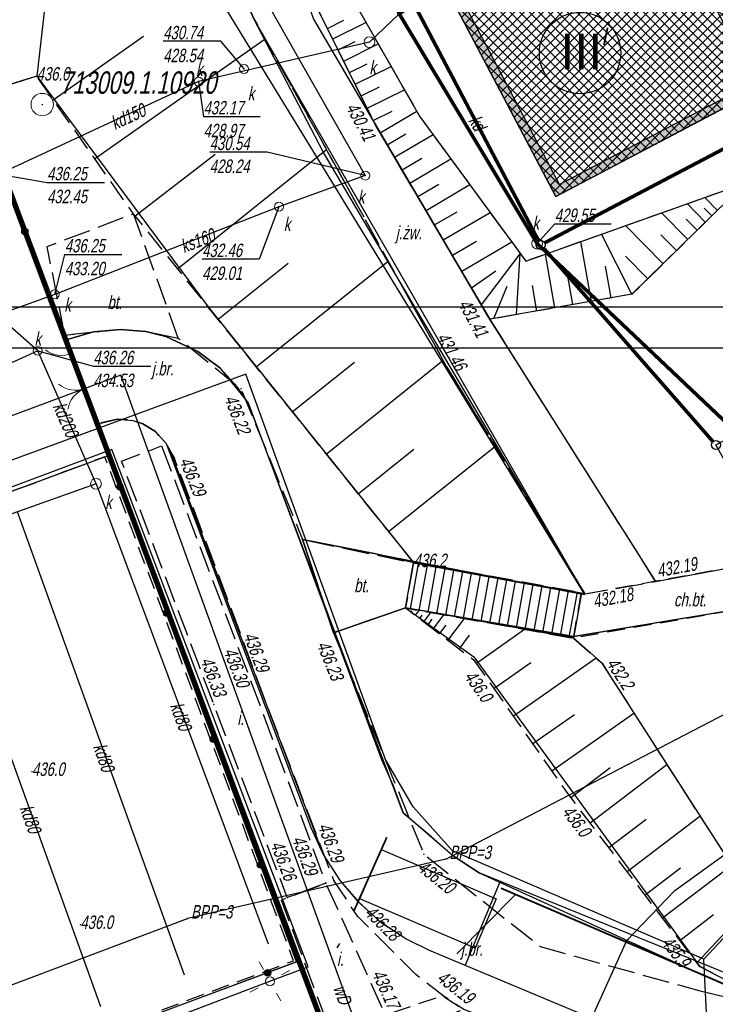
# Model space of a CAD drawing. Header units: metres. Extents: x 7409830 to 7410585, y 5569753 to 5570192.
# Tile 11 of 34: x 7410257 to 7410296, y 5569961 to 5570016. Entities that reach past the tile are written whole.
import ezdxf

# ---------------------------------------------------------------- set-up
doc = ezdxf.new("R2010")
doc.units = ezdxf.units.M
doc.header["$MEASUREMENT"] = 0
for name, pattern in [('1.5_0.5', [2, 1.5, -0.5]), ('mz1.0_0.5', [1.5, 1, -0.5]), ('mz1.25_0.5', [1.75, 1.25, -0.5])]:
    doc.linetypes.add(name, pattern=pattern)
doc.layers.get('0').update_dxf_attribs({"color": 8})
for name, color, linetype in [('0 PZT - BUDYNEK OBJĘTY OPRACOWANIEM HATCH', 8, 'Continuous'), ('0 PZT - SKARPY', 8, 'Continuous'), ('121-Punkt osnowy szczegółowej', 8, 'Continuous'), ('121-Punkt osnowy szczegółowej-Atr103', 8, 'Continuous'), ('203-Punkt załamania granicy działki nie stabilizowany', 8, 'Continuous'), ('219-Linia granicy', 8, 'Continuous'), ('312-Budynek (powierzchnia)', 8, 'Continuous'), ('312-Numer ewidencyjny budynku-Atr124', 8, 'Continuous'), ('_01_PZT - demontaże i rozbiórki', 8, 'Continuous'), ('_BPP3-5', 8, 'Continuous'), ('_Kan-deszczowa', 8, 'KANSAN_LINE'), ('_MAPA', 8, 'Continuous'), ('brama (linia)', 8, 'Continuous'), ('brama (linia) - symbol', 8, 'Continuous'), ('chodnik (powierzchnia)', 8, 'Continuous'), ('chodnik (powierzchnia)-Atr17', 8, 'Continuous'), ('furtka (linia)', 8, 'Continuous'), ('furtka (linia) - symbol', 8, 'Continuous'), ('Granica', 8, 'Continuous'), ('jezdnia (powierzchnia)', 8, 'Continuous'), ('jezdnia (powierzchnia)-Atr17', 8, 'Continuous'), ('latarnia na słupie lub maszcie (punkt)', 8, 'Continuous'), ('mapa krzyze', 8, 'Continuous'), ('Obrys', 8, 'Continuous'), ('ogrodzenie trwałe (linia)', 8, 'Continuous'), ('plac (powierzchnia)', 8, 'Continuous'), ('plac (powierzchnia)-Atr17', 8, 'Continuous'), ('plac sportowy (powierzchnia)', 8, 'Continuous'), ('przewód elektroenergetyczny (linia)', 8, 'Continuous'), ('przewód kanalizacyjny (linia)', 8, 'Continuous'), ('przewód kanalizacyjny (linia)-Atr1', 8, 'Continuous'), ('przewód wodociągowy (linia)', 8, 'Continuous'), ('przewód wodociągowy (linia)-Atr1', 8, 'Continuous'), ('punkt o określonej wysokości (sieć kanalizacyjna)', 8, 'Continuous'), ('punkt o określonej wysokości (sieć kanalizacyjna)-Atr2', 8, 'Continuous'), ('punkt o określonej wysokości (sieć kanalizacyjna)-Atr3', 8, 'Continuous'), ('punkt wysokościowy naturalny', 8, 'Continuous'), ('punkt wysokościowy naturalny-Atr2', 8, 'Continuous'), ('punkt wysokościowy sztuczny', 8, 'Continuous'), ('punkt wysokościowy sztuczny-Atr2', 8, 'Continuous'), ('schody w ciągu komunikacyjnym', 8, 'Continuous'), ('skarpa nieumocniona (powierzchnia)', 8, 'Continuous'), ('studzienka okrągła - przewód kanalizacyjny (punkt)', 8, 'Continuous'), ('studzienka okrągła - przewód kanalizacyjny (punkt)-Atr17', 8, 'Continuous'), ('słup (punkt)', 8, 'Continuous')]:
    doc.layers.add(name, color=color, linetype=linetype)
doc.styles.add('ARIAL', font='tahoma.ttf')
doc.styles.get("Standard").update_dxf_attribs({"font": 'arial.ttf'})
doc.styles.add('Style-WORKING_1250 I 0.20944', font='WORKING_1250.shx', dxfattribs={"oblique": 12})
doc.linetypes.add('KANSAN_LINE', pattern='A,0.5,-0.2,["KS",ARIAL,S=0.1,R=0,X=-0.1,Y=-0.05],-0.25', length=0.95)

# ---------------------------------------------------------------- blocks, each defined once
blk = doc.blocks.new('203_1')
at = {"layer": '203-Punkt załamania granicy działki nie stabilizowany', "linetype": 'Continuous', "lineweight": 13}
h = blk.add_hatch(color=96, dxfattribs=at)
edge = h.paths.add_edge_path()
edge.add_arc((0, 0), 0.45, 0, 360)
blk = doc.blocks.new('121_1')
at = {"layer": '121-Punkt osnowy szczegółowej', "linetype": 'Continuous', "lineweight": 13}
h = blk.add_hatch(color=7, dxfattribs=at)
edge = h.paths.add_edge_path()
edge.add_arc((0, 0), 0.45, 0, 360)
at = {"layer": '121-Punkt osnowy szczegółowej', "color": 7, "linetype": 'Continuous', "lineweight": 13}
blk.add_circle((0, 0), 6.25, dxfattribs=at)
blk = doc.blocks.new('506_1')
at = {"layer": 'punkt o określonej wysokości (sieć kanalizacyjna)', "color": 36, "linetype": 'Continuous', "lineweight": 13}
blk.add_circle((0, 0), 3, dxfattribs=at)
blk = doc.blocks.new('506_3')
at = {"layer": 'studzienka okrągła - przewód kanalizacyjny (punkt)', "color": 36, "linetype": 'Continuous', "lineweight": 13}
blk.add_circle((0, 0), 3, dxfattribs=at)
blk = doc.blocks.new('515_2')
at = {"layer": 'latarnia na słupie lub maszcie (punkt)', "color": 7, "linetype": 'Continuous', "lineweight": 13}
for p, q in [((0, 7.5), (0, 12.5)), ((7.5, 0), (12.5, 0)), ((-12.5, 0), (-7.5, 0)), ((0, -12.5), (0, -7.5))]:
    blk.add_line(p, q, dxfattribs=at)
blk = doc.blocks.new('510_1')
at = {"layer": 'słup (punkt)', "color": 7, "linetype": 'Continuous', "lineweight": 13}
blk.add_circle((0, 0), 2.5, dxfattribs=at)
blk = doc.blocks.new('US15_2')
at = {"layer": 'studzienka okrągła - przewód kanalizacyjny (punkt)', "color": 36, "linetype": 'Continuous', "lineweight": 13}
blk.add_circle((0, 0), 2.5, dxfattribs=at)
blk = doc.blocks.new('PW01_1')
at = {"layer": 'punkt o określonej wysokości (sieć kanalizacyjna)', "linetype": 'Continuous', "lineweight": 13}
h = blk.add_hatch(color=36, dxfattribs=at)
edge = h.paths.add_edge_path()
edge.add_arc((0, 0), 0.45, 0, 360)
blk = doc.blocks.new('OK02_2')
at = {"layer": 'brama (linia) - symbol', "color": 7, "linetype": 'Continuous', "lineweight": 13}
for centre, start, end in [((-15, 0), 0, 60), ((15, 0), 120, 180)]:
    blk.add_arc(centre, 15, start, end, dxfattribs=at)
blk = doc.blocks.new('OK04_3')
at = {"layer": 'furtka (linia) - symbol', "color": 7, "linetype": 'Continuous', "lineweight": 13}
blk.add_arc((15, 0.01), 15, 120, 180, dxfattribs=at)
blk = doc.blocks.new('PW01_2')
at = {"layer": 'punkt wysokościowy naturalny', "linetype": 'Continuous', "lineweight": 13}
h = blk.add_hatch(color=7, dxfattribs=at)
edge = h.paths.add_edge_path()
edge.add_arc((0, 0), 0.45, 0, 360)
blk = doc.blocks.new('PW02_1')
at = {"layer": 'punkt wysokościowy sztuczny', "linetype": 'Continuous', "lineweight": 13}
h = blk.add_hatch(color=7, dxfattribs=at)
edge = h.paths.add_edge_path()
edge.add_arc((0, 0), 0.45, 0, 360)
blk = doc.blocks.new('140_2')
at = {"layer": '_BPP3-5', "linetype": 'Continuous', "lineweight": 0}
h = blk.add_hatch(color=1, dxfattribs=at)
edge = h.paths.add_edge_path()
edge.add_arc((0, 0), 0.045, 0, 360)
blk = doc.blocks.new('A$C92b4fa8d')
at = {"layer": 'ogrodzenie trwałe (linia)', "linetype": 'Continuous'}
h = blk.add_hatch(color=256, dxfattribs=at)
edge = h.paths.add_edge_path()
edge.add_arc((57.317, 54.2), 0.175, 0, 360)
h = blk.add_hatch(color=256, dxfattribs=at)
edge = h.paths.add_edge_path()
edge.add_arc((62.632, 39.939), 0.175, 0, 360)
h = blk.add_hatch(color=256, dxfattribs=at)
edge = h.paths.add_edge_path()
edge.add_arc((65.226, 32.902), 0.175, 0, 360)
h = blk.add_hatch(color=256, dxfattribs=at)
edge = h.paths.add_edge_path()
edge.add_arc((67.828, 25.868), 0.175, 0, 360)
h = blk.add_hatch(color=256, dxfattribs=at)
edge = h.paths.add_edge_path()
edge.add_arc((70.457, 18.844), 0.175, 0, 360)
h = blk.add_hatch(color=256, dxfattribs=at)
edge = h.paths.add_edge_path()
edge.add_arc((70.859, 12.835), 0.175, 0, 360)
at = {"layer": '219-Linia granicy', "linetype": 'Continuous', "flags": 128}
for points in [[(80.81, 19.18), (136.04, 47.91)], [(80.81, 19.18), (66.39, 15.86)], [(43.77, 7.32), (66.39, 15.86)]]:
    blk.add_lwpolyline(points, dxfattribs=at)
at = {"layer": '312-Budynek (powierzchnia)', "linetype": 'Continuous', "flags": 128}
for points in [[(80.74, 67.93), (86.94, 56.15)], [(86.94, 56.15), (98.25, 62.12)]]:
    blk.add_lwpolyline(points, dxfattribs=at)
at = {"layer": 'brama (linia)', "linetype": 'Continuous', "flags": 128}
blk.add_lwpolyline([(61.4, 43.48), (59.95, 47.39)], dxfattribs=at)
at = {"layer": 'chodnik (powierzchnia)', "linetype": 'mz1.0_0.5', "flags": 128}
for points in [[(87.92, 31.51), (88.37, 34.03), (88.56, 33.98), (92.53, 34.7), (99.42, 35.95), (96.89, 40.59), (98.57, 41.46), (102.2, 34.65), (101.68, 34.37), (100.65, 33.71), (87.92, 31.51)], [(27.7, -9.31), (16.26, -13.59), (15.89, -12.57), (26.92, -8.41), (41.35, -3.03), (44.03, -2.12), (55.35, 2.15), (65.45, 5.89), (74.44, 9.34), (77.42, 10.49), (80.63, 11.56), (81.8, 10.78), (65.79, 4.83), (55.66, 1.07), (44.23, -3.21), (41.57, -4.16), (27.7, -9.31)]]:
    blk.add_lwpolyline(points, close=True, dxfattribs=at)
at = {"layer": 'furtka (linia)', "linetype": 'Continuous', "flags": 128}
blk.add_lwpolyline([(59.95, 47.39), (59.53, 48.42)], dxfattribs=at)
at = {"layer": 'jezdnia (powierzchnia)', "linetype": '1.5_0.5', "flags": 128}
for points in [[(70.09, 80.48), (63.46, 78.66), (66.27, 74.88), (70.1, 66.07), (80.85, 46.65), (88.56, 33.98), (92.51, 34.67), (83.27, 49.3), (76.87, 60.16), (72.72, 68.52), (73.76, 69.68), (73.06, 71.08), (71.69, 70.3), (69.13, 78.22), (69.27, 79.32), (70.09, 80.48)], [(94.92, 11.84), (101.62, 10.29), (102.58, 10.34), (101.7, 6.31), (100.68, 5.45), (96.6, 6.21), (93.49, 6.96), (90.98, 7.54), (81.8, 10.78), (80.63, 11.56), (79.13, 12.74), (75.88, 15.99), (74.56, 17.99), (70.46, 28.74), (68.83, 33.16), (65.65, 41.59), (65.21, 42.36), (64.6, 43.03), (63.91, 43.46), (63.34, 43.66), (62.49, 43.73), (61.4, 43.48), (59.95, 47.39), (59.53, 48.42), (61.14, 48.59), (62.66, 48.73), (64.07, 48.62), (65.88, 48.25), (69.38, 45.42), (72.81, 37.01), (74.54, 31.81), (79.58, 19.45), (86.07, 14.3), (94.92, 11.84)]]:
    blk.add_lwpolyline(points, close=True, dxfattribs=at)
at = {"layer": 'mapa krzyze', "linetype": 'Continuous', "flags": 128}
blk.add_lwpolyline([(-56.064, 50), (200, 50), (200, 178.142)], dxfattribs=at)
at = {"layer": 'ogrodzenie trwałe (linia)', "linetype": 'Continuous', "flags": 128}
for points in [[(29.18, 50.5), (55.12, 59.94), (59.53, 48.42)], [(61.4, 43.48), (61.99, 41.68), (67.18, 27.6), (72.48, 13.44), (14.27, -8.3)], [(39.06, 33.24), (49.82, 37.22), (61.78, 41.63), (61.99, 41.68)]]:
    blk.add_lwpolyline(points, dxfattribs=at)
at = {"layer": 'ogrodzenie trwałe (linia)', "linetype": 'Continuous'}
for centre in [(57.317, 54.2), (62.632, 39.939), (65.226, 32.902), (67.828, 25.868), (70.457, 18.844), (70.859, 12.835)]:
    blk.add_circle(centre, 0.175, dxfattribs=at)
at = {"layer": 'plac (powierzchnia)', "linetype": '1.5_0.5', "flags": 128}
for points in [[(29.64, 47.9), (27.95, 47.2), (33.83, 31.31), (34.97, 31.74), (39.06, 33.24), (49.82, 37.22), (61.78, 41.63), (61.99, 41.68), (61.4, 43.48), (59.95, 47.39), (59.53, 48.42), (56.5, 56.32), (55.82, 56.08), (54.71, 59.01), (52.26, 58.28), (53.41, 55.3), (51.46, 54.75), (52.07, 53.25), (45.52, 50.74), (45, 52.18), (39.34, 50), (39.86, 48.65), (30.64, 45.22), (29.64, 47.9)], [(65.88, 48.25), (63.38, 55.18), (58.55, 53.34), (59.53, 48.42), (61.14, 48.59), (62.66, 48.73), (64.07, 48.62), (65.88, 48.25)], [(64.95, 42.23), (70.12, 28.6), (74.11, 17.83), (71.96, 17.03), (67.86, 27.81), (62.71, 41.39), (64.95, 42.23)], [(78.55, 33.19), (74.54, 31.81), (72.81, 37.01), (79, 35.71), (78.55, 33.19)], [(77.42, 10.49), (74.44, 9.34), (71.64, 16.89), (71.96, 17.03), (74.11, 17.83), (77.42, 10.49)]]:
    blk.add_lwpolyline(points, close=True, dxfattribs=at)
at = {"layer": 'plac sportowy (powierzchnia)', "linetype": 'mz1.0_0.5', "flags": 128}
blk.add_lwpolyline([(3.76, 19.85), (14.32, -8.17), (72.31, 13.51), (61.78, 41.63), (3.76, 19.85)], close=True, dxfattribs=at)
at = {"layer": 'przewód elektroenergetyczny (linia)', "linetype": 'Continuous', "flags": 128}
for points in [[(-2.082, -27.342), (38.39, -12.34), (86.96, 5.92), (90.9, 14.64), (93.58, 17.43), (98.39, 20.9), (107.03, 21.47), (135.1, 35.75), (141.37, 48.01), (138.07, 58.79), (135.97, 61.24)], [(37.76, -17.14), (95.59, 5.74), (95.19, 13.59), (98.78, 17.42), (107.49, 18.94), (135.84, 33.95), (142.53, 46.5), (138.14, 61.31), (135.82, 60.07), (135.38, 60.93)], [(95.19, 13.59), (81.18, 19.64), (78.99, 22.1), (77.43, 24.73), (71.67, 40.63), (69.65, 46.24), (38.59, 34.83), (34.95, 43.99), (37.19, 44.82)], [(3.1, 19.89), (13.93, -9.22), (15.97, -8.46), (44.32, 2.23), (70.99, 12.36), (73.12, 13.17), (62.18, 42.04), (34.15, 31.52), (30.11, 42.28), (37.15, 44.91)]]:
    blk.add_lwpolyline(points, dxfattribs=at)
at = {"layer": 'przewód kanalizacyjny (linia)', "linetype": 'Continuous', "flags": 128}
for points in [[(98.57, 41.46), (85.9, 53.52), (78.2, 66.35), (62.97, 83.08)], [(84.68, 76.93), (69.96, 68.5), (76.31, 57.32), (71.49, 55.58), (58.99, 50.69), (53.07, 48.57)], [(78.2, 66.35), (76.54, 64.76), (67.01, 62.56), (55.87, 57.4), (53.67, 57.26)], [(58.04, 47.54), (51.26, 53.5)], [(58.04, 47.54), (53.99, 45.7)], [(61.29, 40.12), (58.04, 47.54)], [(61.29, 40.12), (56.91, 38.56), (52.21, 36.86), (47.5, 35.16), (42.8, 33.47), (38.89, 32.06), (37.88, 39.63), (38.96, 40.14)], [(61.29, 40.12), (70.9, 14.45)], [(66.22, 12.7), (56.91, 38.56)], [(52.21, 36.86), (61.53, 10.95)]]:
    blk.add_lwpolyline(points, dxfattribs=at)
at = {"layer": 'przewód wodociągowy (linia)', "linetype": 'Continuous', "flags": 128}
blk.add_lwpolyline([(79.42, -0.1), (62.67, 46.18), (46.37, 40.12), (45.22, 42.41)], dxfattribs=at)
at = {"layer": 'punkt o określonej wysokości (sieć kanalizacyjna)-Atr2', "flags": 128}
for points in [[(69.55, 63.27), (68.25, 64.81), (65.04, 64.81)], [(67.01, 62.56), (67.29, 60.62), (70.441, 60.62)], [(76.31, 57.32), (70.84, 58.63), (67.63, 58.63)], [(55.87, 57.4), (58.56, 56.94), (61.77, 56.94)], [(71.49, 55.58), (70.39, 52.66), (67.212, 52.66)], [(85.9, 53.52), (86.88, 54.62), (90.026, 54.62)], [(58.99, 50.69), (59.55, 52.92), (62.723, 52.92)], [(58.04, 47.54), (61.14, 46.68), (64.35, 46.68)]]:
    blk.add_lwpolyline(points, dxfattribs=at)
at = {"layer": 'schody w ciągu komunikacyjnym', "linetype": 'Continuous', "flags": 128}
blk.add_lwpolyline([(79, 35.71), (88.37, 34.03), (87.92, 31.51), (78.55, 33.19), (79, 35.71)], close=True, dxfattribs=at)
blk.add_lwpolyline([(79, 35.71), (88.37, 34.03), (87.92, 31.51), (78.55, 33.19), (79, 35.71)], close=True, dxfattribs=at)
for points in [[(79.267, 35.662), (78.815, 33.142)], [(79.759, 35.574), (79.307, 33.054)], [(80.251, 35.486), (79.799, 32.966)], [(80.743, 35.397), (80.292, 32.878)], [(81.236, 35.309), (80.784, 32.789)], [(81.728, 35.221), (81.276, 32.701)], [(82.22, 35.133), (81.768, 32.613)], [(82.712, 35.044), (82.26, 32.525)], [(83.204, 34.956), (82.752, 32.437)], [(83.696, 34.868), (83.245, 32.348)], [(84.188, 34.78), (83.737, 32.26)], [(84.681, 34.691), (84.229, 32.172)], [(85.173, 34.603), (84.721, 32.084)], [(85.665, 34.515), (85.213, 31.995)], [(86.157, 34.427), (85.705, 31.907)], [(86.649, 34.339), (86.197, 31.819)], [(87.141, 34.25), (86.69, 31.731)], [(87.634, 34.162), (87.182, 31.642)], [(88.126, 34.074), (87.674, 31.554)]]:
    blk.add_lwpolyline(points, dxfattribs=at)
at = {"layer": 'skarpa nieumocniona (powierzchnia)', "linetype": 'Continuous'}
for p, q in [((74.2, 65.53), (75.11, 65.98)), ((74.5, 64.94), (76.35, 65.86)), ((58.9, 61.55), (63.94, 65.1)), ((61.21, 58.26), (70.72, 64.95)), ((74.8, 64.33), (75.74, 64.8)), ((75.11, 63.7), (77.03, 64.66)), ((75.43, 63.07), (76.41, 63.55)), ((75.75, 62.42), (77.75, 63.41)), ((76.08, 61.76), (77.1, 62.26)), ((76.41, 61.08), (78.49, 62.11)), ((76.75, 60.39), (77.81, 60.92)), ((77.14, 59.71), (79.18, 60.91)), ((77.54, 59.03), (78.57, 59.64)), ((77.94, 58.34), (80.09, 59.61)), ((63.47, 55.07), (67.93, 58.51)), ((65.84, 52.11), (74.14, 58.77)), ((78.36, 57.63), (79.47, 58.29)), ((78.79, 56.9), (81.08, 58.25)), ((79.24, 56.15), (80.42, 56.84)), ((79.7, 55.37), (82.14, 56.81)), ((95.96, 55.37), (95.25, 56.1)), ((95.28, 54.71), (94.26, 55.75)), ((95.65, 55.07), (95.22, 55.5)), ((80.17, 54.56), (81.43, 55.3)), ((80.66, 53.73), (83.27, 55.26)), ((94.3, 53.75), (92.84, 55.24)), ((92.92, 52.39), (90.83, 54.53)), ((94.83, 54.27), (94.22, 54.89)), ((91.19, 50.7), (89.48, 54.05)), ((93.67, 53.13), (92.79, 54.02)), ((81.17, 52.87), (82.52, 53.66)), ((81.69, 51.98), (84.48, 53.62)), ((88.93, 50.3), (88.34, 53.64)), ((82.79, 50.11), (84.96, 52.96)), ((84.74, 49.56), (84.96, 52.96)), ((86.89, 49.94), (86.36, 52.94)), ((92.07, 51.55), (90.83, 52.82)), ((68.1, 49.3), (72.01, 52.43)), ((70.23, 46.64), (77.59, 52.54)), ((90.03, 50.49), (89.72, 52.26)), ((82.23, 51.06), (83.6, 52.01)), ((87.89, 50.12), (87.61, 51.7)), ((83.49, 49.34), (84.22, 51.15)), ((85.89, 49.76), (85.64, 51.18)), ((72.24, 44.14), (75.7, 46.91)), ((74.13, 41.78), (80.65, 47.01)), ((75.91, 39.56), (79.01, 42.05)), ((77.6, 37.45), (83.51, 42.19))]:
    blk.add_line(p, q, dxfattribs=at)
at = {"layer": 'skarpa nieumocniona (powierzchnia)', "linetype": 'mz1.25_0.5', "flags": 128}
for points in [[(66.27, 74.88), (70.1, 66.07), (80.85, 46.65), (88.56, 33.98), (88.37, 34.03), (78.98, 35.75), (63.38, 55.18), (57.98, 62.86), (37.06, 56.42), (19.25, 50.75), (3.94, 46.44), (-10.29, 41.91), (-20.51, 38.71), (-26.6, 39.61), (-19.31, 42.63), (-2.2, 49.23), (14.29, 55.62), (30.36, 62.49), (45.8, 69.91), (57.17, 75.48), (66.27, 74.88)], [(75.75, 66.91), (79.33, 60.64), (85.26, 52.55), (97.51, 56.9), (91.2, 50.7), (83.27, 49.3), (76.87, 60.16), (72.72, 68.52), (75.75, 66.91)], [(87.92, 31.51), (89.52, 30.11), (94.49, 22.33), (98.18, 16.65), (100.6, 16.96), (104.06, 18.83), (105.46, 18.93), (101.44, 11.67), (98.07, 11.58), (94.97, 13.18), (87.68, 22.74), (82.43, 30.22), (78.55, 33.19), (87.92, 31.51)]]:
    blk.add_lwpolyline(points, close=True, dxfattribs=at)
at = {"layer": 'skarpa nieumocniona (powierzchnia)', "linetype": 'Continuous', "flags": 128}
for points in [[(78.63, 33.13), (78.67, 33.17)], [(78.87, 32.95), (78.93, 33.03)], [(79.1, 32.77), (79.32, 33.05)], [(79.33, 32.59), (79.49, 32.79)], [(79.57, 32.41), (79.97, 32.94)], [(79.8, 32.23), (80.05, 32.56)], [(80.09, 32.01), (80.69, 32.81)], [(80.91, 31.38), (81.84, 32.6)], [(80.45, 31.74), (80.82, 32.23)], [(82.51, 30.11), (85.2, 32)], [(81.54, 30.9), (82.13, 31.67)], [(84.57, 27.17), (89.19, 30.4)], [(83.49, 28.7), (85.54, 30.14)], [(85.66, 25.62), (87.98, 27.25)], [(86.72, 24.11), (91.3, 27.32)], [(87.78, 22.62), (89.97, 24.29)], [(88.85, 21.2), (93.13, 24.46)], [(90.92, 18.49), (94.98, 21.58)], [(89.9, 19.83), (91.98, 21.41)], [(91.92, 17.18), (93.9, 18.69)], [(92.9, 15.9), (96.76, 18.84)], [(94.81, 13.39), (98.05, 16.85)], [(93.85, 14.64), (95.74, 16.08)]]:
    blk.add_lwpolyline(points, dxfattribs=at)
at = {"layer": '121-Punkt osnowy szczegółowej', "linetype": 'Continuous', "xscale": 0.1, "yscale": 0.1, "zscale": 0.1}
blk.add_blockref('121_1', (58.29, 61.28), dxfattribs=at)
at = {"layer": '203-Punkt załamania granicy działki nie stabilizowany', "linetype": 'Continuous', "xscale": 0.1, "yscale": 0.1, "zscale": 0.1}
for p in [(80.81, 19.18), (66.39, 15.86)]:
    blk.add_blockref('203_1', p, dxfattribs=at)
at = {"layer": '_BPP3-5', "linetype": 'Continuous'}
for p in [(80.81, 19.18), (66.39, 15.86)]:
    blk.add_blockref('140_2', p, dxfattribs=at)
at = {"layer": 'brama (linia) - symbol', "linetype": 'Continuous', "xscale": 0.1, "yscale": 0.1, "zscale": 0.1, "rotation": 110.347}
blk.add_blockref('OK02_2', (60.675, 45.435), dxfattribs=at)
at = {"layer": 'furtka (linia) - symbol', "linetype": 'Continuous', "xscale": 0.1, "yscale": 0.1, "zscale": 0.1, "rotation": 112.184}
blk.add_blockref('OK04_3', (59.95, 47.39), dxfattribs=at)
at = {"layer": 'latarnia na słupie lub maszcie (punkt)', "linetype": 'Continuous', "xscale": 0.1, "yscale": 0.1, "zscale": 0.1, "rotation": 298.8859999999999}
blk.add_blockref('515_2', (70.99, 12.36), dxfattribs=at)
at = {"layer": 'punkt o określonej wysokości (sieć kanalizacyjna)', "linetype": 'Continuous', "xscale": 0.1, "yscale": 0.1, "zscale": 0.1}
for name, p in [('PW01_1', (69.55, 63.27)), ('PW01_1', (67.01, 62.56)), ('PW01_1', (76.31, 57.32)), ('PW01_1', (71.49, 55.58)), ('506_1', (85.9, 53.52)), ('PW01_1', (58.99, 50.69)), ('PW01_1', (58.04, 47.54))]:
    blk.add_blockref(name, p, dxfattribs=at)
at = {"layer": 'punkt wysokościowy naturalny', "linetype": 'Continuous', "xscale": 0.1, "yscale": 0.1, "zscale": 0.1}
for p in [(57.98, 62.86), (79, 35.71), (82.43, 30.22), (89.52, 30.11), (57.72, 24.06), (87.68, 22.74), (60.42, 15.52), (94.97, 13.18)]:
    blk.add_blockref('PW01_2', p, dxfattribs=at)
at = {"layer": 'punkt wysokościowy sztuczny', "linetype": 'Continuous', "xscale": 0.1, "yscale": 0.1, "zscale": 0.1}
for p in [(76.87, 60.16), (83.27, 49.3), (80.85, 46.65), (69.38, 45.42), (65.65, 41.59), (92.53, 34.7), (74.54, 31.81), (70.12, 28.6), (70.46, 28.74), (67.86, 27.81), (79.58, 19.45), (74.11, 17.83), (74.56, 17.99), (71.96, 17.03), (75.88, 15.99), (80.63, 11.56)]:
    blk.add_blockref('PW02_1', p, dxfattribs=at)
at = {"layer": 'studzienka okrągła - przewód kanalizacyjny (punkt)', "linetype": 'Continuous', "xscale": 0.1, "yscale": 0.1, "zscale": 0.1}
for name, p in [('506_3', (76.54, 64.76)), ('US15_2', (69.55, 63.27)), ('US15_2', (67.01, 62.56)), ('US15_2', (76.31, 57.32)), ('US15_2', (71.49, 55.58)), ('506_3', (85.9, 53.52)), ('US15_2', (58.99, 50.69)), ('US15_2', (58.04, 47.54)), ('506_3', (61.29, 40.12))]:
    blk.add_blockref(name, p, dxfattribs=at)
at = {"layer": 'słup (punkt)', "linetype": 'Continuous', "xscale": 0.1, "yscale": 0.1, "zscale": 0.1}
blk.add_blockref('510_1', (70.99, 12.36), dxfattribs=at)
at = {"layer": '121-Punkt osnowy szczegółowej-Atr103', "insert": (59.29, 61.863), "char_height": 1.25, "attachment_point": 7, "line_spacing_factor": 0.6}
blk.add_mtext('\\FWORKING_1250;\\Q12;\\H1x;\\W0.72;713009.1.10920', dxfattribs=at)
at = {"layer": '312-Numer ewidencyjny budynku-Atr124', "insert": (89.49, 64.603), "char_height": 1.25, "attachment_point": 7, "line_spacing_factor": 0.6}
blk.add_mtext('\\FWORKING_1250;\\Q12;\\H1x;\\W0.72;i', dxfattribs=at)
at = {"layer": '_BPP3-5', "linetype": 'Continuous', "style": 'Style-WORKING_1250 I 0.20944', "oblique": 12, "width": 0.733333}
for p in [(80.81, 19.18), (66.39, 15.86)]:
    blk.add_text(' BPP=3', height=0.75, dxfattribs=at).set_placement(p)
at = {"layer": 'chodnik (powierzchnia)-Atr17', "insert": (93.53, 33.27), "char_height": 0.75, "attachment_point": 7, "line_spacing_factor": 0.6}
blk.add_mtext('\\FWORKING_1250;\\Q12;\\H1x;\\W0.733333;ch.bt.', dxfattribs=at)
at = {"layer": 'jezdnia (powierzchnia)-Atr17', "char_height": 0.75, "attachment_point": 7, "line_spacing_factor": 0.6}
for s, insert in [('\\FWORKING_1250;\\Q12;\\H1x;\\W0.725;j.żw.', (78.01, 53.53)), ('\\FWORKING_1250;\\Q12;\\H1x;\\W0.725;j.br.', (64.4, 45.94)), ('\\FWORKING_1250;\\Q12;\\H1x;\\W0.725;j.br.', (81.65, 13.56))]:
    blk.add_mtext(s, dxfattribs=dict(at, insert=insert))
at = {"layer": 'plac (powierzchnia)-Atr17', "char_height": 0.75, "attachment_point": 7, "line_spacing_factor": 0.6}
for s, insert in [('\\FWORKING_1250;\\Q12;\\H1x;\\W0.725;bt.', (61.93, 49.86)), ('\\FWORKING_1250;\\Q12;\\H1x;\\W0.733333;bt.', (75.69, 34.06)), ('\\FWORKING_1250;\\Q12;\\H1x;\\W0.733333;i.', (69.17, 26.66)), ('\\FWORKING_1250;\\Q12;\\H1x;\\W0.733333;i.', (74.73, 13.22))]:
    blk.add_mtext(s, dxfattribs=dict(at, insert=insert))
at = {"layer": 'przewód kanalizacyjny (linia)-Atr1', "char_height": 0.75, "line_spacing_factor": 0.6}
for s, insert, attachment_point, rotation in [('\\FWORKING_1250;\\Q12;\\H1x;\\W0.725;kd150', (62.183, 60.187), 4, 24.853), ('\\FWORKING_1250;\\Q12;\\H1x;\\W0.725;kd', (82.026, 60.382), 7, 300.918), ('\\FWORKING_1250;\\Q12;\\H1x;\\W0.725;ks160', (66.056, 53.324), 4, 21.365), ('\\FWORKING_1250;\\Q12;\\H1x;\\W0.725;kd200', (59.196, 44.6), 4, 293.654), ('\\FWORKING_1250;\\Q12;\\H1x;\\W0.725;kd80', (65.743, 27.876), 4, 290.524), ('\\FWORKING_1250;\\Q12;\\H1x;\\W0.725;kd80', (61.452, 25.588), 4, 289.8), ('\\FWORKING_1250;\\Q12;\\H1x;\\W0.725;kd80', (57.362, 22.158), 4, 289.784)]:
    blk.add_mtext(s, dxfattribs=dict(at, insert=insert, attachment_point=attachment_point, rotation=rotation))
at = {"layer": 'przewód wodociągowy (linia)-Atr1', "insert": (74.862, 12.117), "char_height": 0.75, "attachment_point": 4, "rotation": 289.897, "line_spacing_factor": 0.6}
blk.add_mtext('\\FWORKING_1250;\\Q12;\\H1x;\\W0.725;wD', dxfattribs=at)
at = {"layer": 'punkt o określonej wysokości (sieć kanalizacyjna)-Atr2', "char_height": 0.75, "attachment_point": 7, "line_spacing_factor": 0.6}
for s, insert in [('\\FWORKING_1250;\\Q12;\\H1x;\\W0.725;430.74', (65.04, 64.907)), ('\\FWORKING_1250;\\Q12;\\H1x;\\W0.725;432.17', (67.29, 60.718)), ('\\FWORKING_1250;\\Q12;\\H1x;\\W0.725;430.54', (67.63, 58.728)), ('\\FWORKING_1250;\\Q12;\\H1x;\\W0.725;436.25', (58.56, 57.038)), ('\\FWORKING_1250;\\Q12;\\H1x;\\W0.725;429.55', (86.88, 54.717)), ('\\FWORKING_1250;\\Q12;\\H1x;\\W0.725;436.25', (59.55, 53.018)), ('\\FWORKING_1250;\\Q12;\\H1x;\\W0.725;432.46', (67.212, 52.758)), ('\\FWORKING_1250;\\Q12;\\H1x;\\W0.725;436.26', (61.14, 46.778))]:
    blk.add_mtext(s, dxfattribs=dict(at, insert=insert))
at = {"layer": 'punkt o określonej wysokości (sieć kanalizacyjna)-Atr3', "char_height": 0.75, "attachment_point": 7, "line_spacing_factor": 0.6}
for s, insert in [('\\FWORKING_1250;\\Q12;\\H1x;\\W0.725;428.54', (65.04, 63.632)), ('\\FWORKING_1250;\\Q12;\\H1x;\\W0.725;428.97', (67.29, 59.443)), ('\\FWORKING_1250;\\Q12;\\H1x;\\W0.725;428.24', (67.63, 57.452)), ('\\FWORKING_1250;\\Q12;\\H1x;\\W0.725;432.45', (58.56, 55.763)), ('\\FWORKING_1250;\\Q12;\\H1x;\\W0.725;433.20', (59.55, 51.743)), ('\\FWORKING_1250;\\Q12;\\H1x;\\W0.725;429.01', (67.212, 51.483)), ('\\FWORKING_1250;\\Q12;\\H1x;\\W0.725;434.53', (61.14, 45.502))]:
    blk.add_mtext(s, dxfattribs=dict(at, insert=insert))
at = {"layer": 'punkt wysokościowy naturalny-Atr2', "char_height": 0.75, "attachment_point": 7, "line_spacing_factor": 0.6}
for s, insert in [('\\FWORKING_1250;\\Q12;\\H1x;\\W0.725;436.0', (57.98, 62.61)), ('\\FWORKING_1250;\\Q12;\\H1x;\\W0.733333;436.2', (79, 35.46)), ('\\FWORKING_1250;\\Q12;\\H1x;\\W0.725;436.0', (57.72, 23.81)), ('\\FWORKING_1250;\\Q12;\\H1x;\\W0.725;436.0', (60.42, 15.27))]:
    blk.add_mtext(s, dxfattribs=dict(at, insert=insert))
at = {"layer": 'punkt wysokościowy naturalny-Atr2', "char_height": 0.75, "attachment_point": 1, "line_spacing_factor": 0.6}
for s, insert, rotation in [('\\FWORKING_1250;\\Q12;\\H1x;\\W0.733333;432.2', (90.36, 30.51), 302.571), ('\\FWORKING_1250;\\Q12;\\H1x;\\W0.733333;436.0', (82.41, 29.8), 305.063), ('\\FWORKING_1250;\\Q12;\\H1x;\\W0.733333;436.0', (87.84, 22.26), 307.327), ('\\FWORKING_1250;\\Q12;\\H1x;\\W0.733333;435.9', (93.39, 14.97), 307.327)]:
    blk.add_mtext(s, dxfattribs=dict(at, insert=insert, rotation=rotation))
at = {"layer": 'punkt wysokościowy sztuczny-Atr2', "char_height": 0.75, "attachment_point": 1, "line_spacing_factor": 0.6}
for s, insert, rotation in [('\\FWORKING_1250;\\Q12;\\H1x;\\W0.725;430.41', (75.87, 61.48), 298.178), ('\\FWORKING_1250;\\Q12;\\H1x;\\W0.725;431.41', (82.14, 50.51), 298.748), ('\\FWORKING_1250;\\Q12;\\H1x;\\W0.725;431.46', (80.91, 48.66), 299.824), ('\\FWORKING_1250;\\Q12;\\H1x;\\W0.725;436.22', (69.13, 45.16), 291.229), ('\\FWORKING_1250;\\Q12;\\H1x;\\W0.725;436.29', (66.62, 41.7), 292.153), ('\\FWORKING_1250;\\Q12;\\H1x;\\W0.733333;432.19', (92.52, 35.64), 10.283), ('\\FWORKING_1250;\\Q12;\\H1x;\\W0.733333;432.18', (88.95, 33.94), 10.279), ('\\FWORKING_1250;\\Q12;\\H1x;\\W0.733333;436.29', (70.21, 31.92), 290.243), ('\\FWORKING_1250;\\Q12;\\H1x;\\W0.733333;436.30', (69.09, 31.06), 290.772), ('\\FWORKING_1250;\\Q12;\\H1x;\\W0.733333;436.23', (74.28, 31.44), 292.184), ('\\FWORKING_1250;\\Q12;\\H1x;\\W0.733333;436.33', (67.8, 30.54), 290.768), ('\\FWORKING_1250;\\Q12;\\H1x;\\W0.733333;436.29', (74.35, 21.29), 290.876), ('\\FWORKING_1250;\\Q12;\\H1x;\\W0.733333;436.29', (72.91, 20.57), 290.328), ('\\FWORKING_1250;\\Q12;\\H1x;\\W0.733333;436.26', (71.71, 20.28), 290.823), ('\\FWORKING_1250;\\Q12;\\H1x;\\W0.733333;436.20', (79.64, 19.17), 321.567), ('\\FWORKING_1250;\\Q12;\\H1x;\\W0.733333;436.28', (76.75, 16.66), 315), ('\\FWORKING_1250;\\Q12;\\H1x;\\W0.733333;436.17', (77.35, 13.1), 294.273), ('\\FWORKING_1250;\\Q12;\\H1x;\\W0.733333;436.19', (80.71, 13.02), 321.809)]:
    blk.add_mtext(s, dxfattribs=dict(at, insert=insert, rotation=rotation))
at = {"layer": 'studzienka okrągła - przewód kanalizacyjny (punkt)-Atr17', "char_height": 0.75, "attachment_point": 7, "line_spacing_factor": 0.6}
for insert in [(76.54, 62.97), (66.87, 62.87), (69.76, 61.52), (75.9, 55.75), (71.77, 54.23), (85.64, 54.29), (59.52, 49.73), (57.86, 47.83), (61.8, 38.72)]:
    blk.add_mtext('\\FWORKING_1250;\\Q12;\\H1x;\\W0.725;k', dxfattribs=dict(at, insert=insert))

msp = doc.modelspace()

# ---------------------------------------------------------------- hatches: boundary and pattern name
at = {"layer": '0 PZT - BUDYNEK OBJĘTY OPRACOWANIEM HATCH'}
h = msp.add_hatch(dxfattribs=at)
h.set_pattern_fill('ANSI37', color=256, scale=3)
h.set_pattern_definition([(45, (0, 0), (-0.265165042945, 0.265165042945), []), (135, (0, 0), (-0.265165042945, -0.265165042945), [])])
h.paths.add_polyline_path([(7410286.94, 5570006.15), (7410280.74, 5570017.93), (7410305.15, 5570030.79), (7410303.45, 5570034.07), (7410314.85, 5570039.96), (7410316.48, 5570036.72), (7410335, 5570046.41), (7410341.16, 5570034.74), (7410325.45, 5570026.45), (7410328.1, 5570021.38), (7410330.73, 5570022.68), (7410333.66, 5570017.1), (7410333.062, 5570016.787), (7410335.973, 5570011.242), (7410333.97, 5570010.19), (7410336.71, 5570004.97), (7410325.93, 5569999.31), (7410332.76, 5569986.46), (7410310.85, 5569974.81), (7410310.12, 5569976.08), (7410306.976, 5569974.408), (7410301.68, 5569984.37), (7410302.2, 5569984.65), (7410298.575, 5569991.463), (7410323.15, 5570004.54), (7410314.58, 5570020.67)])
at = {"layer": 'Obrys'}
h = msp.add_hatch(color=256, dxfattribs=at)
h.dxf.hatch_style = 1
h.paths.add_polyline_path([(7410286.94, 5570006.15), (7410280.74, 5570017.93), (7410305.15, 5570030.79), (7410303.45, 5570034.07), (7410314.85, 5570039.96), (7410316.48, 5570036.72), (7410335, 5570046.41), (7410341.16, 5570034.74), (7410325.45, 5570026.45), (7410328.1, 5570021.38), (7410330.73, 5570022.68), (7410333.66, 5570017.1), (7410333.062, 5570016.787), (7410335.973, 5570011.242), (7410333.97, 5570010.19), (7410336.71, 5570004.97), (7410325.93, 5569999.31), (7410332.76, 5569986.46), (7410310.85, 5569974.81), (7410310.12, 5569976.08), (7410306.976, 5569974.408), (7410301.68, 5569984.37), (7410302.2, 5569984.65), (7410298.575, 5569991.463), (7410323.15, 5570004.54), (7410314.58, 5570020.67)])
h.paths.add_polyline_path([(7410287.15, 5570006.825), (7410281.415, 5570017.721), (7410305.822, 5570030.579), (7410304.124, 5570033.856), (7410314.63, 5570039.284), (7410316.263, 5570036.039), (7410334.815, 5570045.875), (7410340.641, 5570035.018), (7410324.776, 5570026.66), (7410327.883, 5570020.715), (7410330.514, 5570022.016), (7410332.985, 5570017.311), (7410332.387, 5570016.997), (7410335.298, 5570011.452), (7410333.295, 5570010.4), (7410336.035, 5570005.18), (7410325.253, 5569999.519), (7410332.084, 5569986.667), (7410311.042, 5569975.479), (7410310.312, 5569976.749), (7410307.182, 5569975.085), (7410302.355, 5569984.166), (7410302.875, 5569984.446), (7410299.251, 5569991.256), (7410323.826, 5570004.333), (7410314.788, 5570021.344)], flags=16)

# ---------------------------------------------------------------- linework, layer by layer
for points in [[(7410292.51, 5569984.67), (7410299.42, 5569985.95), (7410295.87, 5569992.289), (7410322.354, 5570006.042), (7410314.58, 5570020.67), (7410286.94, 5570006.15), (7410280.74, 5570017.93), (7410288.96, 5570022.27), (7410282.806, 5570034.017), (7410274.39, 5570029.2), (7410269.417, 5570027.407), (7410273.43, 5570016.04), (7410283.172, 5569999.416)], [(7410286.94, 5570006.15), (7410298.262, 5570012.098), (7410292.05, 5570023.888), (7410280.744, 5570017.922)], [(7410261.39, 5569993.47), (7410262.49, 5569993.73), (7410263.34, 5569993.66), (7410263.91, 5569993.46), (7410264.6, 5569993.03), (7410265.21, 5569992.36), (7410265.57, 5569991.57), (7410273.97, 5569969.44), (7410274.91, 5569967.96), (7410275.87, 5569966.84), (7410277.19, 5569965.647), (7410278.62, 5569964.71), (7410279.87, 5569964.09), (7410300.67, 5569955.4), (7410301.78, 5569956.3), (7410302.638, 5569954.711), (7410280.485, 5569942.522)], [(7410276.003, 5569966.967), (7410277.188, 5569969.723), (7410283.619, 5569966.958), (7410282.434, 5569964.202)]]:
    msp.add_lwpolyline(points, close=True)
for points in [[(7410266.27, 5570024.88), (7410263.46, 5570028.66), (7410270.09, 5570030.48), (7410269.27, 5570029.32), (7410269.13, 5570028.22), (7410273.43, 5570016.04), (7410283.373, 5569999.099), (7410292.51, 5569984.67), (7410299.42, 5569985.95), (7410296.837, 5569990.562), (7410298.602, 5569991.475), (7410302.2, 5569984.65), (7410301.679, 5569984.373), (7410300.83, 5569984.02), (7410300.65, 5569983.71), (7410287.945, 5569981.597), (7410278.55, 5569983.19), (7410274.54, 5569981.81), (7410272.81, 5569987.01), (7410288.56, 5569983.94), (7410273.98, 5570008.61), (7410270.1, 5570016.07), (7410266.27, 5570024.88)], [(7410251.102, 5570020.783), (7410259.63, 5569998.15), (7410261.14, 5569998.59), (7410262.66, 5569998.73), (7410264.07, 5569998.62), (7410265.19, 5569998.34), (7410266.97, 5569997.51), (7410268.19, 5569996.59), (7410269.77, 5569994.63), (7410277.22, 5569974.73), (7410277.84, 5569973.33), (7410278.427, 5569971.758), (7410279.8, 5569970.61), (7410281.16, 5569969.39), (7410282.66, 5569968.41), (7410295.46, 5569962.57), (7410297.687, 5569961.721), (7410298.87, 5569961.27), (7410302.6, 5569960.31), (7410337.56, 5569979.63)], [(7410332.76, 5569986.46), (7410310.85, 5569974.81), (7410310.159, 5569976.101), (7410307.921, 5569974.896), (7410308.49, 5569973.84), (7410306.39, 5569972.79), (7410302.22, 5569980.49), (7410303.358, 5569981.213), (7410301.663, 5569984.361), (7410300.83, 5569984.02), (7410300.65, 5569983.71), (7410287.927, 5569981.588), (7410278.55, 5569983.19), (7410279, 5569985.71), (7410288.56, 5569983.94), (7410270.1, 5570016.07)], [(7410302.6, 5569960.31), (7410282.66, 5569968.41), (7410281.184, 5569969.374), (7410278.427, 5569971.758), (7410269.77, 5569994.63), (7410269.18, 5569995.51), (7410268.19, 5569996.59), (7410266.97, 5569997.51), (7410265.19, 5569998.34), (7410264.07, 5569998.62), (7410262.66, 5569998.73), (7410261.14, 5569998.59), (7410259.63, 5569998.15), (7410261.39, 5569993.47), (7410262.49, 5569993.73), (7410263.34, 5569993.66), (7410263.91, 5569993.46), (7410264.6, 5569993.03), (7410265.21, 5569992.36), (7410273.28, 5569970.95), (7410273.97, 5569969.44), (7410274.91, 5569967.96), (7410275.908, 5569966.805), (7410277.11, 5569965.72), (7410278.62, 5569964.71), (7410279.87, 5569964.09), (7410300.67, 5569955.4)], [(7410283.8, 5569967.86), (7410281.875, 5569963.252)], [(7410284.684, 5569967.212), (7410281.409, 5569963.889)]]:
    msp.add_lwpolyline(points)
msp.add_circle((7410288.294, 5570014.151), 2.271)
at = {"layer": '0 PZT - SKARPY'}
for points in [[(7410257.98, 5570012.86), (7410166.19, 5569983.76), (7410150.82, 5569977.33), (7410152.74, 5569979.17), (7410165.32, 5569985.95), (7410180.62, 5569992.11), (7410202.99, 5570001), (7410218.069, 5570007.035), (7410258.4, 5570025.05), (7410259.31, 5570024.46)], [(7410278.98, 5569985.75), (7410288.56, 5569983.94), (7410265.38, 5570021.8), (7410259.31, 5570024.46), (7410257.98, 5570012.86), (7410267.539, 5570000)], [(7410297.51, 5570006.9), (7410291.19, 5570000.7), (7410283.27, 5569999.3), (7410276.87, 5570010.16), (7410272.72, 5570018.52), (7410275.75, 5570016.91), (7410279.33, 5570010.64), (7410285.26, 5570002.55)], [(7410336.04, 5569983.65), (7410324.07, 5569977.08), (7410310.58, 5569969.87), (7410306.68, 5569968.71), (7410304.78, 5569969.05), (7410300.6, 5569966.96), (7410298.18, 5569966.65), (7410289.52, 5569980.11), (7410287.921, 5569981.517), (7410278.55, 5569983.19), (7410282.36, 5569980.47), (7410294.97, 5569963.18), (7410298.058, 5569961.58), (7410301.44, 5569961.67), (7410302.54, 5569961.22), (7410336.78, 5569980.24), (7410339.36, 5569982.95)]]:
    msp.add_lwpolyline(points, close=True, dxfattribs=at)
at = {"layer": '_Kan-deszczowa', "const_width": 0.2}
for points in [[(7410313.748, 5570017.974), (7410286.322, 5570003.566)], [(7410285.984, 5570003.671), (7410278.621, 5570017.661)], [(7410295.705, 5569992.477), (7410286.266, 5570003.262)]]:
    msp.add_lwpolyline(points, dxfattribs=at)
at = {"layer": '_Kan-deszczowa'}
for centre in [(7410286.101, 5570003.45), (7410295.87, 5569992.289)]:
    msp.add_circle(centre, 0.25, dxfattribs=at)
at = {"layer": 'Granica', "ltscale": 0.2}
for points, const_width in [([(7410328.777, 5570062.496), (7410327.218, 5570065.039), (7410334.243, 5570068.866), (7410335.57, 5570066.441), (7410351.411, 5570075.329), (7410390.988, 5570002.821), (7410280.485, 5569942.522), (7410251.102, 5570020.783), (7410259.225, 5570023.719), (7410273.586, 5570030.64), (7410311.53, 5570053.165), (7410328.777, 5570062.496)], 0.3), ([(7410275.678, 5569966.29), (7410277.513, 5569970.399)], 0.1), ([(7410297.658, 5569961.634), (7410283.877, 5569967.558)], 0.1)]:
    msp.add_lwpolyline(points, dxfattribs=dict(at, const_width=const_width))
at = {"layer": 'Obrys'}
for points in [[(7410332.76, 5569986.46), (7410310.85, 5569974.81), (7410310.12, 5569976.08), (7410306.976, 5569974.408), (7410301.68, 5569984.37), (7410302.2, 5569984.65), (7410298.575, 5569991.463), (7410323.15, 5570004.54), (7410314.58, 5570020.67), (7410286.94, 5570006.15), (7410280.74, 5570017.93), (7410305.15, 5570030.79), (7410303.45, 5570034.07), (7410314.85, 5570039.96), (7410316.48, 5570036.72), (7410335, 5570046.41)], [(7410332.084, 5569986.667), (7410311.042, 5569975.479), (7410310.312, 5569976.749), (7410307.182, 5569975.085), (7410302.355, 5569984.166), (7410302.875, 5569984.446), (7410299.251, 5569991.256), (7410323.826, 5570004.333), (7410314.788, 5570021.344), (7410287.15, 5570006.825), (7410281.415, 5570017.721), (7410305.822, 5570030.579), (7410304.124, 5570033.856), (7410314.63, 5570039.284), (7410316.263, 5570036.039), (7410334.815, 5570045.875)]]:
    msp.add_lwpolyline(points, dxfattribs=at)

# ---------------------------------------------------------------- texts
at = {"insert": (7410287.201, 5570015.243), "char_height": 2, "width": 2.08597, "attachment_point": 1}
msp.add_mtext('III', dxfattribs=at)

# ---------------------------------------------------------------- next in the draw order: block references
at = {"layer": '_MAPA'}
msp.add_blockref('A$C92b4fa8d', (7410200, 5569950), dxfattribs=at)

# ---------------------------------------------------------------- next in the draw order: linework, layer by layer
msp.add_lwpolyline([(7410274.54, 5569981.81), (7410278.55, 5569983.19), (7410279, 5569985.71), (7410276.9, 5569986.21), (7410272.81, 5569987.01)], close=True)
msp.add_lwpolyline([(7410274.869, 5569964.461), (7410274.73, 5569964.22)])
at = {"layer": '219-Linia granicy'}
msp.add_lwpolyline([(7410214.483, 5569941.891), (7410272.48, 5569963.44), (7410255.195, 5570009.92), (7410196.065, 5569988.786)], close=True, dxfattribs=at)
at = {"layer": '219-Linia granicy', "elevation": 0}
msp.add_lwpolyline([(7410165.268, 5569997.715), (7410493.743, 5569997.715)], dxfattribs=at)
at = {"layer": '_01_PZT - demontaże i rozbiórki', "ltscale": 2, "const_width": 0.2}
msp.add_lwpolyline([(7410298.591, 5569991.495), (7410285.9, 5570003.52), (7410278.2, 5570016.35), (7410280.744, 5570017.922)], dxfattribs=at)

doc.saveas('drawing.dxf')
